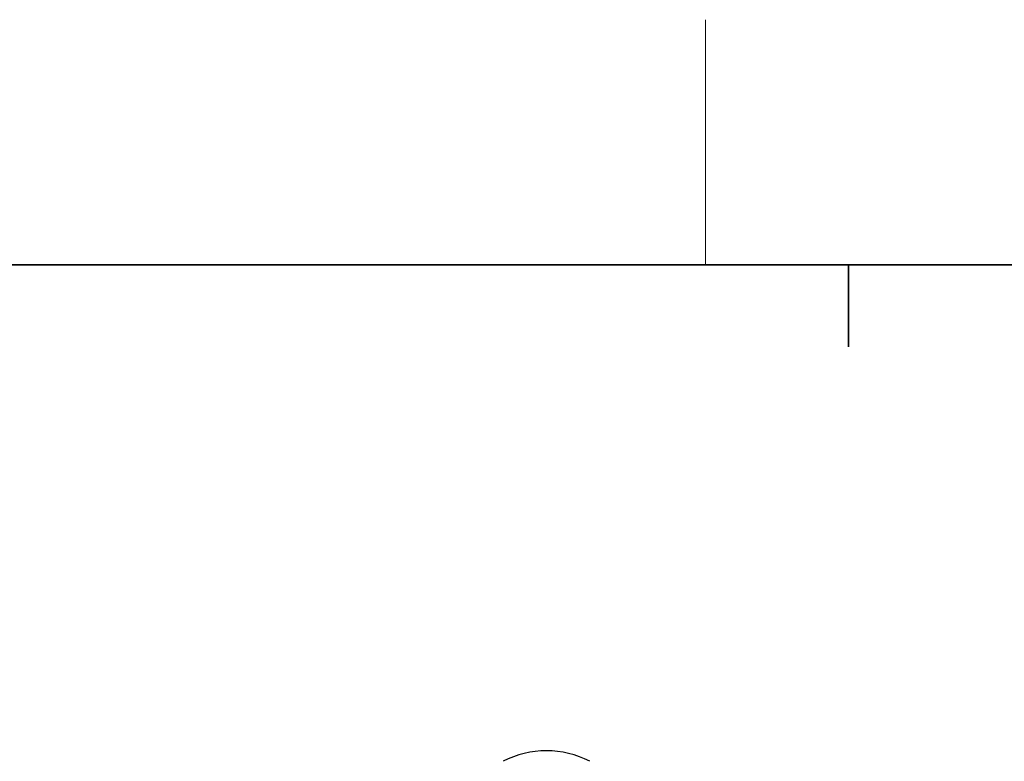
# Paper-space layout 'Blatt2' of a CAD drawing. Header units: millimetres. Extents: x 5 to 418, y 2 to 292.
# Tile 86 of 112: x 105 to 129, y 270 to 288. Entities that reach past the tile are written whole.
import ezdxf

# ---------------------------------------------------------------- set-up
doc = ezdxf.new("R2010")
doc.units = ezdxf.units.MM
doc.layers.add('SLD-0', color=7, linetype='Continuous')

psp = doc.layouts.new('Blatt2')

# ---------------------------------------------------------------- linework, layer by layer
at = {"color": 7, "linetype": 'Continuous', "lineweight": 25}
psp.add_arc((117.607, 268.309), 2.306, 62.6097, 117.3903, dxfattribs=at)
at = {"layer": 'SLD-0', "lineweight": 18}
psp.add_line((121.5, 282.5), (121.5, 288.5), dxfattribs=at)
at = {"layer": 'SLD-0', "lineweight": 35}
psp.add_line((408, 282.5), (26, 282.5), dxfattribs=at)
at = {"layer": 'SLD-0'}
for p, q in [((125, 280.5), (125, 282.5)), ((125, 282.5), (125, 280.5))]:
    psp.add_line(p, q, dxfattribs=at)

doc.saveas('drawing.dxf')
